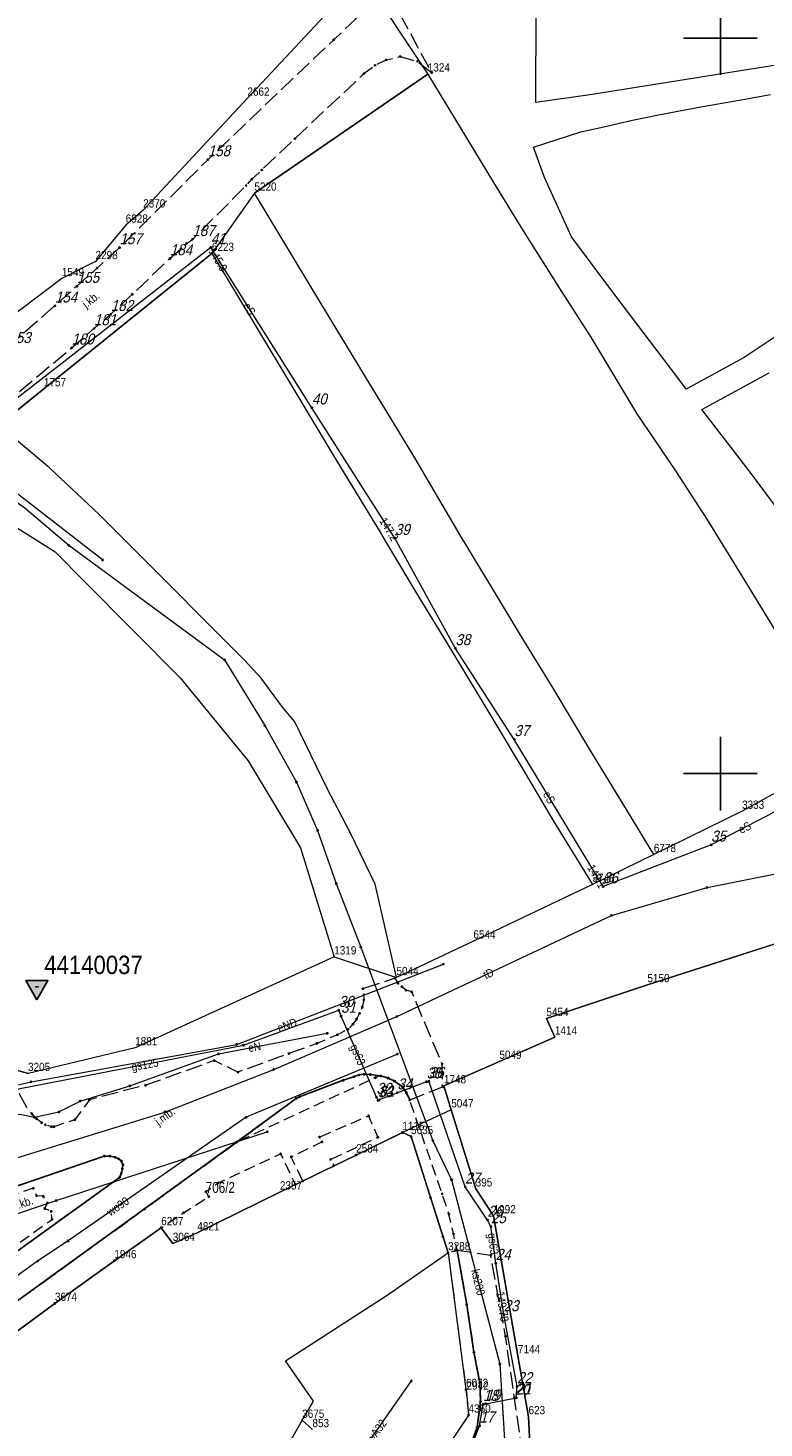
# Model space of a CAD drawing. Header units: metres. Extents: x 5548743 to 5556416, y 5707500 to 5714000.
# Tile 227 of 244: x 5554506 to 5554606, y 5710511 to 5710701. Entities that reach past the tile are written whole.
import ezdxf
from ezdxf.enums import TextEntityAlignment as Align

# ---------------------------------------------------------------- set-up
doc = ezdxf.new("R2010")
doc.units = ezdxf.units.M
for name, pattern in [('1.5_0.75', [2.25, 1.5, -0.75]), ('2.25_0.75', [3, 2.25, -0.75]), ('219-1000', [0])]:
    doc.linetypes.add(name, pattern=pattern)
doc.layers.get('0').update_dxf_attribs({"color": 2, "lineweight": 5})
doc.styles.get("Standard").update_dxf_attribs({"font": 'Working1250', "width": 0.75})

# ---------------------------------------------------------------- blocks, each defined once
blk = doc.blocks.new('203')
at = {"linetype": 'Continuous', "lineweight": 0}
h = blk.add_hatch(color=0, dxfattribs=at)
edge = h.paths.add_edge_path()
edge.add_arc((0, 0), 0.09, 0, 360)
blk = doc.blocks.new('PW01')
at = {"linetype": 'Continuous', "lineweight": 13}
h = blk.add_hatch(color=0, dxfattribs=at)
edge = h.paths.add_edge_path()
edge.add_arc((0, 0), 0.18, 0, 360)
blk = doc.blocks.new('PIKIETAW1891')
at = {"color": 0}
blk.add_circle((0, 0), 0.09, dxfattribs=at)
blk = doc.blocks.new('OSHB')
h = blk.add_hatch(color=0)
edge = h.paths.add_edge_path()
edge.add_arc((0, 0), 0.188, 0, 180)
edge.add_arc((0, 0), 0.188, 180, 0)
h.paths.add_polyline_path([(0, -1.73), (-1.5, 0.87), (1.5, 0.87)])
at = {"color": 0, "linetype": 'CONTINUOUS'}
for points in [[(0, -1.73), (-1.5, 0.87), (1.5, 0.87)], [(0.19, 0), (-0.19, 0)]]:
    blk.add_lwpolyline(points, close=True, dxfattribs=at)
blk = doc.blocks.new('RAMKA1000K')
at = {"color": 0}
for p, q in [((200, 195), (200, 205)), ((195, 200), (205, 200)), ((200, 95), (200, 105)), ((195, 100), (205, 100))]:
    blk.add_line(p, q, dxfattribs=at)

msp = doc.modelspace()

# ---------------------------------------------------------------- linework, layer by layer
at = {"layer": '218-kontur użytku gruntowego', "color": 3, "linetype": 'CONTINUOUS', "lineweight": 18, "flags": 128}
for points in [[(5554551.26, 5710708.56), (5554535.63, 5710691.83)], [(5554574.89, 5710691.25), (5554574.92, 5710703.89)], [(5554536.59, 5710678.92), (5554560.18, 5710695.12)], [(5554560.18, 5710695.12), (5554569.11, 5710680.39)], [(5554610.71, 5710696.81), (5554598.18, 5710694.84)], [(5554598.18, 5710694.84), (5554582.56, 5710692.34)], [(5554535.63, 5710691.83), (5554521.45, 5710676.63)], [(5554582.56, 5710692.34), (5554574.89, 5710691.25)], [(5554597.32, 5710690.67), (5554602.82, 5710691.6)], [(5554602.82, 5710691.6), (5554606.84, 5710692.32)], [(5554588.03, 5710688.85), (5554591.59, 5710689.57)], [(5554591.59, 5710689.57), (5554597.32, 5710690.67)], [(5554581.02, 5710687.26), (5554584.12, 5710687.95)], [(5554584.12, 5710687.95), (5554588.03, 5710688.85)], [(5554574.57, 5710685.19), (5554581.02, 5710687.26)], [(5554576.05, 5710681.07), (5554574.57, 5710685.19)], [(5554569.11, 5710680.39), (5554573.17, 5710673.78)], [(5554579.74, 5710673), (5554576.05, 5710681.07)], [(5554545.63, 5710663.96), (5554536.59, 5710678.92)], [(5554521.45, 5710676.63), (5554519.08, 5710674.57)], [(5554519.08, 5710674.57), (5554514.97, 5710669.61)], [(5554573.17, 5710673.78), (5554575.35, 5710670.34)], [(5554585.52, 5710665.29), (5554579.74, 5710673)], [(5554507.95, 5710652.32), (5554530.8, 5710670.73)], [(5554530.8, 5710670.73), (5554532.79, 5710667.47)], [(5554575.35, 5710670.34), (5554578.28, 5710665.69)], [(5554514.97, 5710669.61), (5554510.39, 5710667.3)], [(5554510.39, 5710667.3), (5554501.41, 5710660.58)], [(5554532.79, 5710667.47), (5554541.56, 5710652.89)], [(5554578.28, 5710665.69), (5554582.38, 5710659.34)], [(5554594.36, 5710653.63), (5554585.52, 5710665.29)], [(5554551.72, 5710653.95), (5554545.63, 5710663.96)], [(5554611.01, 5710661.73), (5554603.24, 5710656.58)], [(5554582.38, 5710659.34), (5554588.63, 5710648.93)], [(5554603.24, 5710656.58), (5554595.33, 5710652.28)], [(5554554.49, 5710649.41), (5554551.72, 5710653.95)], [(5554595.33, 5710652.28), (5554594.36, 5710653.63)], [(5554597.48, 5710649.51), (5554606.62, 5710654.49)], [(5554501.72, 5710647.31), (5554507.95, 5710652.32)], [(5554541.56, 5710652.89), (5554547.67, 5710642.69)], [(5554558.3, 5710643.16), (5554554.49, 5710649.41)], [(5554601.47, 5710644.32), (5554597.48, 5710649.51)], [(5554588.63, 5710648.93), (5554591.03, 5710645.37)], [(5554508.71, 5710641.59), (5554504.19, 5710645.39)], [(5554591.03, 5710645.37), (5554593.88, 5710641.15)], [(5554603.91, 5710641.15), (5554601.47, 5710644.32)], [(5554547.67, 5710642.69), (5554553.68, 5710632.82)], [(5554564.57, 5710632.44), (5554558.3, 5710643.16)], [(5554515.47, 5710635.23), (5554508.71, 5710641.59)], [(5554593.88, 5710641.15), (5554598.15, 5710634.59)], [(5554608.18, 5710635.47), (5554603.91, 5710641.15)], [(5554496.02, 5710638.61), (5554509.49, 5710630.16)], [(5554524.94, 5710625.74), (5554515.47, 5710635.23)], [(5554598.15, 5710634.59), (5554603.24, 5710626.33)], [(5554553.68, 5710632.82), (5554554.72, 5710631.1)], [(5554569.11, 5710624.94), (5554564.57, 5710632.44)], [(5554554.72, 5710631.1), (5554558.98, 5710624.01)], [(5554509.49, 5710630.16), (5554513.5, 5710626.07)], [(5554513.5, 5710626.07), (5554526.47, 5710613.03)], [(5554530.03, 5710620.64), (5554524.94, 5710625.74)], [(5554572.87, 5710618.69), (5554569.11, 5710624.94)], [(5554603.24, 5710626.33), (5554608.74, 5710617.37)], [(5554558.98, 5710624.01), (5554563.19, 5710617.09)], [(5554535.31, 5710615.35), (5554530.03, 5710620.64)], [(5554563.19, 5710617.09), (5554569.05, 5710607.39)], [(5554577.23, 5710611.6), (5554572.87, 5710618.69)], [(5554537.53, 5710612.99), (5554535.31, 5710615.35)], [(5554526.47, 5710613.03), (5554535.75, 5710601.74)], [(5554540.4, 5710609.06), (5554537.53, 5710612.99)], [(5554582.25, 5710603.3), (5554577.23, 5710611.6)], [(5554542.07, 5710607.06), (5554540.4, 5710609.06)], [(5554546.51, 5710597.98), (5554542.07, 5710607.06)], [(5554569.05, 5710607.39), (5554573.43, 5710600.07)], [(5554587.37, 5710594.92), (5554582.25, 5710603.3)], [(5554535.75, 5710601.74), (5554542.87, 5710589.9)], [(5554573.43, 5710600.07), (5554577.31, 5710593.54)], [(5554549.6, 5710591.99), (5554546.51, 5710597.98)], [(5554607.6, 5710597.42), (5554602.95, 5710594.88)], [(5554590.94, 5710588.99), (5554587.37, 5710594.92)], [(5554602.95, 5710594.88), (5554590.94, 5710588.99)], [(5554577.31, 5710593.54), (5554582.58, 5710584.92)], [(5554553.04, 5710584.99), (5554549.6, 5710591.99)], [(5554542.87, 5710589.9), (5554547.45, 5710575.08)], [(5554555.92, 5710572.27), (5554553.04, 5710584.99)], [(5554582.58, 5710584.92), (5554566.39, 5710577.24)], [(5554566.39, 5710577.24), (5554555.92, 5710572.27)], [(5554590.07, 5710571.3), (5554610.13, 5710577.71)], [(5554547.45, 5710575.08), (5554520.36, 5710562.73)], [(5554576.33, 5710566.7), (5554590.07, 5710571.3)], [(5554577.48, 5710564.19), (5554576.33, 5710566.7)], [(5554569.93, 5710560.88), (5554577.48, 5710564.19)], [(5554520.36, 5710562.73), (5554505.78, 5710559.23)], [(5554505.78, 5710559.23), (5554500.07, 5710560.85)], [(5554562.38, 5710557.55), (5554569.93, 5710560.88)], [(5554563.38, 5710554.28), (5554562.38, 5710557.55)], [(5554566.7, 5710543.53), (5554563.38, 5710554.28)], [(5554556.72, 5710551.2), (5554550.44, 5710548.15)], [(5554550.44, 5710548.15), (5554556.72, 5710551.2)], [(5554557.91, 5710550.65), (5554556.72, 5710551.2)], [(5554556.72, 5710551.2), (5554557.91, 5710550.65)], [(5554562.95, 5710534.86), (5554557.91, 5710550.65)], [(5554557.91, 5710550.65), (5554562.95, 5710534.86)], [(5554550.44, 5710548.15), (5554540.06, 5710543.12)], [(5554540.06, 5710543.12), (5554550.44, 5710548.15)], [(5554540.06, 5710543.12), (5554528.82, 5710537.56)], [(5554528.82, 5710537.56), (5554540.06, 5710543.12)], [(5554569.14, 5710539.88), (5554566.7, 5710543.53)], [(5554572.45, 5710520.86), (5554569.14, 5710539.88)], [(5554523.91, 5710538.26), (5554517.53, 5710533.78)], [(5554517.53, 5710533.78), (5554523.91, 5710538.26)], [(5554525.48, 5710536.13), (5554523.91, 5710538.26)], [(5554523.91, 5710538.26), (5554525.48, 5710536.13)], [(5554528.82, 5710537.56), (5554525.48, 5710536.13)], [(5554525.48, 5710536.13), (5554528.82, 5710537.56)], [(5554517.53, 5710533.78), (5554509.44, 5710527.98)], [(5554509.44, 5710527.98), (5554517.53, 5710533.78)], [(5554554.67, 5710529.11), (5554562.39, 5710534.48)], [(5554562.39, 5710534.48), (5554562.95, 5710534.86)], [(5554562.95, 5710534.86), (5554565.38, 5710516.26)], [(5554509.44, 5710527.98), (5554502.24, 5710522.68)], [(5554502.24, 5710522.68), (5554509.44, 5710527.98)], [(5554540.84, 5710520.16), (5554554.67, 5710529.11)], [(5554544.61, 5710514.68), (5554540.84, 5710520.16)], [(5554573.89, 5710512.56), (5554572.45, 5710520.86)], [(5554565.38, 5710516.26), (5554565.46, 5710515.91)], [(5554543.66, 5710513.07), (5554544.61, 5710514.68)], [(5554565.46, 5710515.91), (5554565.73, 5710512.79)], [(5554543.09, 5710512.08), (5554543.66, 5710513.07)], [(5554565.73, 5710512.79), (5554554.2, 5710495.49)], [(5554574.25, 5710505.45), (5554573.89, 5710512.56)], [(5554544.49, 5710510.81), (5554543.09, 5710512.08)]]:
    msp.add_lwpolyline(points, dxfattribs=at)
at = {"layer": '219-działka ewidencyjna', "color": 7, "linetype": '219-1000', "lineweight": 18, "flags": 128}
for points in [[(5554551.26, 5710708.56), (5554535.63, 5710691.83)], [(5554551.26, 5710708.56), (5554560.18, 5710695.12)], [(5554560.18, 5710695.12), (5554536.59, 5710678.92)], [(5554535.63, 5710691.83), (5554521.45, 5710676.63)], [(5554536.59, 5710678.92), (5554530.8, 5710670.73)], [(5554521.45, 5710676.63), (5554519.08, 5710674.57)], [(5554519.08, 5710674.57), (5554514.97, 5710669.61)], [(5554530.8, 5710670.73), (5554507.95, 5710652.32)], [(5554514.97, 5710669.61), (5554510.39, 5710667.3)], [(5554510.39, 5710667.3), (5554501.41, 5710660.58)], [(5554507.95, 5710652.32), (5554501.72, 5710647.31)], [(5554607.6, 5710597.42), (5554602.95, 5710594.88)], [(5554602.95, 5710594.88), (5554590.94, 5710588.99)], [(5554590.94, 5710588.99), (5554582.58, 5710584.92)], [(5554582.58, 5710584.92), (5554566.39, 5710577.24)], [(5554566.39, 5710577.24), (5554555.92, 5710572.27)], [(5554610.13, 5710577.71), (5554590.07, 5710571.3)], [(5554547.45, 5710575.08), (5554520.36, 5710562.73)], [(5554547.45, 5710575.08), (5554555.92, 5710572.27)], [(5554590.07, 5710571.3), (5554576.33, 5710566.7)], [(5554576.33, 5710566.7), (5554577.48, 5710564.19)], [(5554577.48, 5710564.19), (5554569.93, 5710560.88)], [(5554520.36, 5710562.73), (5554505.78, 5710559.23)], [(5554500.07, 5710560.85), (5554505.78, 5710559.23)], [(5554569.93, 5710560.88), (5554562.38, 5710557.55)], [(5554562.38, 5710557.55), (5554563.38, 5710554.28)], [(5554563.38, 5710554.28), (5554556.72, 5710551.2)], [(5554563.38, 5710554.28), (5554566.7, 5710543.53)], [(5554556.72, 5710551.2), (5554550.44, 5710548.15)], [(5554556.72, 5710551.2), (5554557.91, 5710550.65)], [(5554557.91, 5710550.65), (5554562.95, 5710534.86)], [(5554550.44, 5710548.15), (5554540.06, 5710543.12)], [(5554540.06, 5710543.12), (5554528.82, 5710537.56)], [(5554566.7, 5710543.53), (5554569.14, 5710539.88)], [(5554569.14, 5710539.88), (5554572.45, 5710520.86)], [(5554523.91, 5710538.26), (5554517.53, 5710533.78)], [(5554523.91, 5710538.26), (5554525.48, 5710536.13)], [(5554528.82, 5710537.56), (5554525.48, 5710536.13)], [(5554517.53, 5710533.78), (5554509.44, 5710527.98)], [(5554562.95, 5710534.86), (5554565.38, 5710516.26)], [(5554509.44, 5710527.98), (5554502.24, 5710522.68)], [(5554572.45, 5710520.86), (5554573.89, 5710512.56)], [(5554565.38, 5710516.26), (5554565.46, 5710515.91)], [(5554565.46, 5710515.91), (5554565.73, 5710512.79)], [(5554565.73, 5710512.79), (5554554.2, 5710495.49)], [(5554573.89, 5710512.56), (5554574.25, 5710505.45)], [(5554543.09, 5710512.08), (5554538.45, 5710504.01)], [(5554543.09, 5710512.08), (5554544.49, 5710510.81)]]:
    msp.add_lwpolyline(points, dxfattribs=at)
at = {"layer": 'chodnik', "color": 7, "linetype": '1.5_0.75', "lineweight": 18, "flags": 128}
for points in [[(5554443.41, 5710483.75), (5554443.48, 5710483.32), (5554444.89, 5710481.41), (5554456.15, 5710489.37), (5554463.92, 5710495.09), (5554471.81, 5710500.87), (5554478.92, 5710505.94), (5554487.22, 5710511.83), (5554494.74, 5710517.27), (5554502.24, 5710522.68), (5554509.44, 5710527.98), (5554517.53, 5710533.78), (5554523.91, 5710538.26), (5554526.95, 5710540.3), (5554530.39, 5710542.48), (5554529.99, 5710543.17), (5554531.67, 5710544.37), (5554540.15, 5710548.3), (5554542.17, 5710544.15), (5554543.16, 5710544.62), (5554541.6, 5710547.89), (5554545.78, 5710549.93), (5554545.46, 5710550.59), (5554552.12, 5710553.48), (5554553.39, 5710550.56), (5554546.96, 5710547.54), (5554547.39, 5710546.68), (5554550.44, 5710548.15), (5554556.72, 5710551.2), (5554557.91, 5710550.65), (5554560.57, 5710542.33), (5554562.25, 5710537.06), (5554562.95, 5710534.86), (5554564.19, 5710535.17), (5554563.68, 5710537.46), (5554563.06, 5710540.12), (5554562.14, 5710542.87), (5554557.72, 5710555.64), (5554557.27, 5710556.62), (5554556.75, 5710557.41), (5554555.64, 5710558.2), (5554554.78, 5710558.61), (5554553.78, 5710558.9), (5554553.05, 5710558.68), (5554534.16, 5710549.88), (5554521.64, 5710540.81), (5554505.22, 5710528.95), (5554488.48, 5710516.77), (5554467.28, 5710501.44), (5554443.47, 5710484.11)], [(5554428.68, 5710510.32), (5554428.71, 5710509.3), (5554428.85, 5710508.67), (5554429.18, 5710508.02), (5554431.12, 5710505.17), (5554431.32, 5710505.12), (5554431.07, 5710506.29), (5554431.03, 5710507.25), (5554431.24, 5710508.44), (5554431.65, 5710509.37), (5554432.29, 5710510.32), (5554433.29, 5710511.27), (5554434, 5710511.81), (5554444.33, 5710517.21), (5554446.4, 5710513.15), (5554444.44, 5710509.96), (5554443.56, 5710510), (5554443.1, 5710510.82), (5554441.95, 5710510.8), (5554441.42, 5710509.98), (5554440.44, 5710509.96), (5554439.99, 5710509.05), (5554440.34, 5710508.14), (5554439.92, 5710507.26), (5554440.52, 5710506.42), (5554441.51, 5710506.3), (5554441.99, 5710505.52), (5554443.06, 5710505.47), (5554444.6, 5710506.4), (5554445.11, 5710507), (5554446.04, 5710505.19), (5554445.25, 5710505.1), (5554444.66, 5710504.35), (5554443.68, 5710504.28), (5554443.05, 5710503.38), (5554443.6, 5710502.46), (5554443.17, 5710501.64), (5554443.67, 5710500.76), (5554444.68, 5710500.67), (5554445.14, 5710499.85), (5554446.21, 5710499.93), (5554446.83, 5710500.71), (5554447.76, 5710500.74), (5554448.26, 5710501.67), (5554447.82, 5710502.52), (5554448.35, 5710503.32), (5554451.99, 5710503.2), (5554454.86, 5710499.22), (5554457.35, 5710501.07), (5554454.72, 5710504.86), (5554456.51, 5710508.06), (5554456.13, 5710508.89), (5554456.44, 5710509.78), (5554456.55, 5710509.97), (5554465.15, 5710514.6), (5554465.57, 5710513.75), (5554467.51, 5710514.73), (5554466.99, 5710515.66), (5554470.4, 5710517.43), (5554474.47, 5710517.35), (5554476.66, 5710520.72), (5554484.57, 5710525.04), (5554485.07, 5710524.1), (5554486.93, 5710525.13), (5554486.48, 5710526.01), (5554497.58, 5710531.99), (5554498.19, 5710531.86), (5554498.78, 5710531.64), (5554499.18, 5710531.28), (5554502.01, 5710533.41), (5554501.83, 5710533.8), (5554501.84, 5710534.12), (5554502.03, 5710534.42), (5554509.05, 5710539.4), (5554508.94, 5710540.48), (5554508.06, 5710540.87), (5554508.43, 5710541.64), (5554507.85, 5710542.54), (5554506.95, 5710542.6), (5554506.5, 5710543.63), (5554491.87, 5710538.69), (5554484.57, 5710536.26), (5554478.34, 5710534.15), (5554478.09, 5710534.93), (5554474.12, 5710533.41), (5554474.36, 5710532.77), (5554472.05, 5710531.84), (5554446.11, 5710521.62), (5554445.81, 5710522.28), (5554442.07, 5710520.41), (5554442.42, 5710519.81), (5554435.85, 5710516.32), (5554433.79, 5710515.24), (5554429.41, 5710512.9), (5554429.18, 5710512.41), (5554428.8, 5710511.3)], [(5554532.08, 5710458.09), (5554531.99, 5710455.98), (5554532.25, 5710453.02), (5554532.74, 5710450.32), (5554533.44, 5710447.83), (5554534.68, 5710444.02), (5554534.99, 5710442.97), (5554536.74, 5710437), (5554542.49, 5710419.44), (5554543.85, 5710419.42), (5554545.3, 5710412.25), (5554545.96, 5710408.03), (5554547.16, 5710400.72), (5554548.24, 5710389.35), (5554548.88, 5710388.04), (5554548.49, 5710373.4), (5554548.49, 5710363.79), (5554546.86, 5710362.55), (5554548.47, 5710362.53), (5554549.27, 5710364.04), (5554549.91, 5710384.1), (5554549.03, 5710396.04), (5554548.86, 5710400.12), (5554547.7, 5710407.21), (5554544.82, 5710418.32), (5554537.56, 5710440.95), (5554534.1, 5710451.79), (5554533.79, 5710454.43), (5554533.73, 5710456.95), (5554534.22, 5710459.49), (5554534.96, 5710461.83), (5554535.76, 5710463.83), (5554541.56, 5710472.31), (5554556.37, 5710493.43), (5554560.68, 5710499.75), (5554564.07, 5710505.16), (5554565.93, 5710508.46), (5554566.9, 5710511.15), (5554567.37, 5710514.62), (5554567.26, 5710517.18), (5554566.47, 5710521.33), (5554565.49, 5710527.79), (5554564.19, 5710535.17), (5554562.95, 5710534.86), (5554565.38, 5710516.26), (5554565.73, 5710512.79), (5554554.2, 5710495.49), (5554548.36, 5710486.71), (5554541.04, 5710475.72), (5554533.88, 5710464.98), (5554532.8, 5710460.85)]]:
    msp.add_lwpolyline(points, close=True, dxfattribs=at)
at = {"layer": 'jezdnia', "color": 7, "linetype": '2.25_0.75', "lineweight": 18, "flags": 128}
for points in [[(5554552.05, 5710711.22), (5554552.63, 5710709.3), (5554552.53, 5710707.06), (5554552.16, 5710705.41), (5554551.51, 5710704.05), (5554550.31, 5710702.54), (5554547.38, 5710699.78), (5554530.25, 5710683.47), (5554518.24, 5710671.52), (5554515.19, 5710668.72), (5554512.43, 5710666.27), (5554509.44, 5710663.6), (5554503.12, 5710658.09), (5554494.7, 5710651.01), (5554489.25, 5710646.55), (5554488.04, 5710645.72), (5554487.11, 5710645.3), (5554485.69, 5710644.79), (5554478.94, 5710642.57), (5554477.43, 5710642.29), (5554475.08, 5710642.25), (5554473.42, 5710642.28), (5554472.43, 5710638.71), (5554473.93, 5710638.51), (5554474.43, 5710637.77), (5554474.72, 5710636.97), (5554474.66, 5710636.42), (5554473.93, 5710635.73), (5554466.73, 5710630.76), (5554450.45, 5710621.12), (5554425.4, 5710609.05), (5554418.6, 5710605.89), (5554417.15, 5710605.26), (5554415.76, 5710605.21), (5554414.27, 5710606.27), (5554419.6, 5710598.38), (5554419.68, 5710600.26), (5554420.54, 5710601.39), (5554426.32, 5710604.38), (5554450.17, 5710615.94), (5554455.64, 5710618.96), (5554457.51, 5710620.02), (5554470.33, 5710627.61), (5554480.55, 5710633.59), (5554490.93, 5710638.9), (5554493.53, 5710640.11), (5554500.28, 5710648.12), (5554500.93, 5710648.88), (5554511.72, 5710657.89), (5554514.76, 5710660.52), (5554517.05, 5710662.45), (5554519.99, 5710665.18), (5554525.09, 5710670.03), (5554526.61, 5710671.37), (5554527.35, 5710672.08), (5554528.16, 5710672.64), (5554535.47, 5710679.96), (5554536.25, 5710680.82), (5554537.58, 5710682.07), (5554542.1, 5710686.33), (5554551.5, 5710695.18), (5554553.01, 5710696.3), (5554554.52, 5710697.03), (5554556.44, 5710697.5), (5554558.78, 5710696.84), (5554560.73, 5710695.29)], [(5554412.43, 5710514.29), (5554408.24, 5710510.92), (5554418.66, 5710508.44), (5554419.59, 5710509.15), (5554420.38, 5710509.5), (5554421.46, 5710509.6), (5554422.36, 5710509.47), (5554423.16, 5710509.24), (5554423.89, 5710508.85), (5554424.46, 5710508.45), (5554428.69, 5710502.64), (5554439.05, 5710488.34), (5554439.27, 5710487.75), (5554439.32, 5710487.1), (5554439.14, 5710486.55), (5554438.1, 5710485.76), (5554437.65, 5710485.71), (5554436.85, 5710485.85), (5554441.68, 5710479.01), (5554444.19, 5710480.86), (5554442.45, 5710483.36), (5554443.47, 5710484.11), (5554467.28, 5710501.44), (5554488.48, 5710516.77), (5554505.22, 5710528.95), (5554521.64, 5710540.81), (5554534.16, 5710549.88), (5554542.28, 5710555.84), (5554542.73, 5710556.08), (5554548.69, 5710558.31), (5554550.14, 5710558.79), (5554550.8, 5710559.03), (5554551.51, 5710559.12), (5554552.37, 5710559.08), (5554553.78, 5710558.9), (5554554.78, 5710558.61), (5554555.64, 5710558.2), (5554556.75, 5710557.41), (5554557.27, 5710556.62), (5554557.72, 5710555.64), (5554562.19, 5710557.43), (5554562.14, 5710560.52), (5554558, 5710570.33), (5554557.22, 5710570.54), (5554556.66, 5710571.02), (5554556.14, 5710571.5), (5554555.73, 5710572.18), (5554551.34, 5710570.77), (5554551.5, 5710569.95), (5554551.48, 5710569.22), (5554551.26, 5710568.27), (5554550.9, 5710567.4), (5554550.49, 5710566.63), (5554550, 5710565.93), (5554549.32, 5710565.24), (5554547.89, 5710564.5), (5554545.11, 5710563.32), (5554541.28, 5710561.94), (5554534.34, 5710559.41), (5554531.12, 5710560.98), (5554521.77, 5710557.63), (5554514.14, 5710555.67), (5554512.15, 5710552.94), (5554509.31, 5710551.99), (5554508.96, 5710551.99), (5554508.15, 5710552.25), (5554507.64, 5710552.54), (5554506.95, 5710553.08), (5554506.33, 5710553.74), (5554505.62, 5710554.6), (5554504.27, 5710557.08), (5554503.76, 5710559.81), (5554500.07, 5710560.85), (5554495.64, 5710558.86), (5554496.41, 5710557.66), (5554496.92, 5710556.29), (5554497.23, 5710555.1), (5554497.4, 5710553.9), (5554497.47, 5710552.1), (5554497.29, 5710550.89), (5554497.03, 5710549.78), (5554496.59, 5710548.91), (5554496.04, 5710547.96), (5554495.73, 5710547.56), (5554494.8, 5710547.25), (5554491.67, 5710548.63), (5554486.93, 5710547.1), (5554485.39, 5710546.56), (5554480.26, 5710544.86), (5554478.27, 5710541.32), (5554476.06, 5710540.6), (5554472.16, 5710539.33), (5554470.22, 5710538.71), (5554468.48, 5710538.32), (5554467.02, 5710538.21), (5554465.68, 5710538.2), (5554464.68, 5710538.33), (5554463.62, 5710538.55), (5554462.32, 5710538.98), (5554460.78, 5710539.89), (5554459.64, 5710540.79), (5554459.04, 5710541.45), (5554456.35, 5710545.55), (5554450.55, 5710542.97), (5554450.88, 5710541.78), (5554451.08, 5710540.23), (5554451.01, 5710538.73), (5554450.66, 5710537.42), (5554450.07, 5710535.93), (5554449.39, 5710534.73), (5554448.6, 5710533.68), (5554447.4, 5710532.83), (5554442.88, 5710530.78), (5554440.1, 5710529.43), (5554437.5, 5710528.21), (5554433.01, 5710525.89), (5554428.59, 5710523.58), (5554424.16, 5710521.11), (5554422.19, 5710520.04), (5554421.57, 5710519.67), (5554417.2, 5710517.18), (5554414.65, 5710515.66)], [(5554428.71, 5710509.3), (5554428.68, 5710510.32), (5554428.8, 5710511.3), (5554429.18, 5710512.41), (5554429.41, 5710512.9), (5554429.89, 5710513.58), (5554430.34, 5710514.03), (5554432.33, 5710515.38), (5554437.11, 5710517.92), (5554442.07, 5710520.41), (5554445.81, 5710522.28), (5554447.94, 5710523.14), (5554451.04, 5710524.57), (5554456.41, 5710526.65), (5554473.26, 5710533.11), (5554474.12, 5710533.41), (5554478.09, 5710534.93), (5554483.66, 5710536.94), (5554498.64, 5710542.03), (5554516.16, 5710548.01), (5554516.93, 5710548), (5554517.64, 5710547.84), (5554518.12, 5710547.63), (5554518.49, 5710547.33), (5554518.69, 5710546.82), (5554518.62, 5710546.31), (5554518.49, 5710545.68), (5554518.25, 5710545.11), (5554502.01, 5710533.41), (5554499.18, 5710531.28), (5554480.51, 5710517.72), (5554457.35, 5710501.07), (5554454.86, 5710499.22), (5554446.83, 5710493.37), (5554446.13, 5710492.94), (5554445.39, 5710492.65), (5554444.53, 5710492.46), (5554443.54, 5710492.36), (5554442.75, 5710492.37), (5554441.95, 5710492.65), (5554440.44, 5710493.3), (5554439.31, 5710494.14), (5554438.58, 5710494.97), (5554431.32, 5710505.12), (5554431.12, 5710505.17), (5554429.18, 5710508.02), (5554428.85, 5710508.67)], [(5554551.3, 5710418.13), (5554549.98, 5710420.22), (5554548.84, 5710422.52), (5554547.82, 5710425.26), (5554542.83, 5710440.47), (5554539.3, 5710451.3), (5554538.98, 5710452.88), (5554538.81, 5710454.33), (5554538.78, 5710455.82), (5554538.83, 5710457.11), (5554539.02, 5710458.29), (5554539.34, 5710459.33), (5554539.66, 5710460.14), (5554541.17, 5710462.9), (5554552.76, 5710479.69), (5554556.79, 5710485.31), (5554558.14, 5710486.87), (5554558.97, 5710487.29), (5554559.37, 5710487.15), (5554565.63, 5710494.72), (5554565.86, 5710495.64), (5554566.47, 5710496.99), (5554567.87, 5710498.31), (5554569.79, 5710499.44), (5554572.85, 5710500.21), (5554575.38, 5710500.73), (5554574.25, 5710505.45), (5554573.34, 5710505.71), (5554570.77, 5710523.5), (5554568.76, 5710534.51), (5554564.19, 5710535.17), (5554565.49, 5710527.79), (5554566.47, 5710521.33), (5554567.26, 5710517.18), (5554567.37, 5710514.62), (5554566.9, 5710511.15), (5554565.93, 5710508.46), (5554564.07, 5710505.16), (5554560.68, 5710499.75), (5554556.37, 5710493.43), (5554541.56, 5710472.31), (5554535.76, 5710463.83), (5554534.96, 5710461.83), (5554534.22, 5710459.49), (5554533.73, 5710456.95), (5554533.79, 5710454.43), (5554534.1, 5710451.79), (5554537.56, 5710440.95), (5554544.82, 5710418.32), (5554547.7, 5710407.21), (5554548.86, 5710400.12), (5554549.03, 5710396.04), (5554549.91, 5710384.1), (5554549.27, 5710364.04), (5554548.47, 5710362.53), (5554546.66, 5710357.04), (5554545.52, 5710347.27), (5554542.56, 5710337.71), (5554542.69, 5710336.23), (5554533.94, 5710305.94), (5554531.54, 5710294.25), (5554530.7, 5710289.26), (5554530.26, 5710286.71), (5554529.57, 5710282.69), (5554528.95, 5710279.05), (5554532.95, 5710279.32), (5554535.67, 5710286.43), (5554537.54, 5710291.34), (5554539.14, 5710298.49), (5554547.63, 5710334.83), (5554552.61, 5710352.25), (5554552.39, 5710352.3), (5554553.82, 5710353.87), (5554554.69, 5710354.84), (5554555.09, 5710360.54), (5554555.26, 5710365.27), (5554555.16, 5710369.61), (5554554.61, 5710373.21), (5554554.51, 5710375.14), (5554553.36, 5710389.04), (5554553.08, 5710390.19), (5554555.58, 5710397.68), (5554555.95, 5710398.1), (5554556.41, 5710398.2), (5554557.28, 5710397.88), (5554557.96, 5710398.35), (5554560.1, 5710406.11), (5554560.9, 5710407.26), (5554556.85, 5710411.07), (5554555.48, 5710412.59), (5554553.88, 5710414.46), (5554552.49, 5710416.32)]]:
    msp.add_lwpolyline(points, close=True, dxfattribs=at)
at = {"layer": 'krawężnik', "color": 7, "linetype": 'CONTINUOUS', "lineweight": 25, "flags": 128}
for points in [[(5554444.89, 5710481.41), (5554444.19, 5710480.86), (5554442.45, 5710483.36), (5554443.47, 5710484.11), (5554467.28, 5710501.44), (5554488.48, 5710516.77), (5554505.22, 5710528.95), (5554521.64, 5710540.81), (5554534.16, 5710549.88), (5554542.28, 5710555.84), (5554542.73, 5710556.08), (5554548.69, 5710558.31), (5554550.14, 5710558.79), (5554550.8, 5710559.03), (5554551.51, 5710559.12), (5554552.37, 5710559.08), (5554553.78, 5710558.9), (5554554.78, 5710558.61), (5554555.64, 5710558.2), (5554556.75, 5710557.41), (5554557.27, 5710556.62), (5554557.72, 5710555.64)], [(5554498.64, 5710542.03), (5554516.16, 5710548.01), (5554516.93, 5710548), (5554517.64, 5710547.84), (5554518.12, 5710547.63), (5554518.49, 5710547.33), (5554518.69, 5710546.82), (5554518.62, 5710546.31), (5554518.49, 5710545.68), (5554518.25, 5710545.11), (5554502.01, 5710533.41)], [(5554564.19, 5710535.17), (5554565.49, 5710527.79), (5554566.47, 5710521.33), (5554567.26, 5710517.18), (5554567.37, 5710514.62), (5554566.9, 5710511.15), (5554565.93, 5710508.46), (5554564.07, 5710505.16), (5554560.68, 5710499.75), (5554556.37, 5710493.43), (5554541.56, 5710472.31), (5554535.76, 5710463.83), (5554534.96, 5710461.83), (5554534.22, 5710459.49), (5554533.73, 5710456.95), (5554533.79, 5710454.43), (5554534.1, 5710451.79), (5554537.56, 5710440.95), (5554544.82, 5710418.32), (5554547.7, 5710407.21), (5554548.86, 5710400.12), (5554549.03, 5710396.04), (5554549.91, 5710384.1), (5554549.27, 5710364.04)]]:
    msp.add_lwpolyline(points, dxfattribs=at)
at = {"layer": 'przewód elektroenergetyczny podziemny', "color": 1, "linetype": 'CONTINUOUS', "lineweight": 18, "flags": 128}
for points in [[(5554618.42, 5710600.52), (5554598.73, 5710590.31), (5554584.04, 5710584.65), (5554571.96, 5710604.65), (5554563.95, 5710617.02), (5554555.71, 5710632), (5554544.41, 5710649.74), (5554530.65, 5710671.55), (5554500.98, 5710648.51), (5554494.46, 5710639.26), (5554478.56, 5710631.87), (5554474.37, 5710637.47), (5554472.16, 5710639.32), (5554454.55, 5710639.85), (5554436.48, 5710638.4), (5554421.46, 5710637.45), (5554399.02, 5710633.03), (5554394.66, 5710637.51), (5554388.71, 5710642.51), (5554381.93, 5710636.93), (5554358.42, 5710667.49), (5554395.08, 5710691.67), (5554394, 5710693.59), (5554393.59, 5710693.48)], [(5554488.21, 5710551.73), (5554495.52, 5710554.25), (5554496.52, 5710555.91), (5554506.2, 5710558.1), (5554534.18, 5710563.19), (5554562.31, 5710574.1)], [(5554470.04, 5710542.38), (5554475.04, 5710543.95), (5554497.65, 5710552.17), (5554504.66, 5710553.71), (5554506.65, 5710553.29), (5554509.98, 5710554), (5554512.88, 5710555.48), (5554519.63, 5710557.54), (5554531.7, 5710561.9), (5554546.5, 5710564.71)]]:
    msp.add_lwpolyline(points, dxfattribs=at)
at = {"layer": 'przewód gazowy', "color": 40, "linetype": 'CONTINUOUS', "lineweight": 18, "flags": 128}
for points in [[(5554458.63, 5710544.72), (5554459.19, 5710544.18), (5554460.34, 5710544.13), (5554464.63, 5710543.71), (5554473.57, 5710545.84), (5554492.46, 5710552.44), (5554496.44, 5710554.43), (5554504.73, 5710557.18), (5554535.09, 5710563.07), (5554548.06, 5710567.83)], [(5554565.89, 5710507.95), (5554567.24, 5710511.33), (5554567.72, 5710514.27), (5554568.05, 5710514.33), (5554572, 5710515.11), (5554572.23, 5710515.15), (5554572.34, 5710516.68), (5554570.52, 5710526.46), (5554569.44, 5710533.44), (5554568.78, 5710538.42), (5554568.31, 5710539.31), (5554565.27, 5710543.82), (5554560.34, 5710558.17), (5554560.02, 5710558.11), (5554556.04, 5710556.62), (5554553.58, 5710555.63), (5554553.41, 5710555.56), (5554553.2, 5710556.01), (5554548.38, 5710567.04), (5554548.06, 5710567.83)]]:
    msp.add_lwpolyline(points, dxfattribs=at)
at = {"layer": 'przewód kanalizacyjny', "color": 34, "linetype": 'CONTINUOUS', "lineweight": 18, "flags": 128}
for points in [[(5554403.43, 5710635.81), (5554421.1, 5710605.89), (5554436.67, 5710613.08), (5554452.64, 5710620.71), (5554475.58, 5710633.69), (5554493.24, 5710644.62), (5554505.33, 5710636.12), (5554511.32, 5710631.05), (5554532.54, 5710615.46), (5554538.01, 5710606.53), (5554542.3, 5710598.85), (5554545.18, 5710592.28), (5554547.72, 5710585.05), (5554551.08, 5710576.4), (5554560.88, 5710550.1), (5554563.42, 5710544.78), (5554570, 5710519.72), (5554571.02, 5710502.86)], [(5554515.93, 5710629.05), (5554498.05, 5710642.9), (5554494.02, 5710642.62), (5554493.13, 5710642.63), (5554470.02, 5710641.98), (5554450.65, 5710640.72), (5554445.72, 5710640.39), (5554434.44, 5710639.3), (5554418.83, 5710637.96), (5554391.77, 5710636.28), (5554394.11, 5710633.44), (5554408.36, 5710616.21), (5554419.48, 5710601.47)]]:
    msp.add_lwpolyline(points, dxfattribs=at)
at = {"layer": 'przewód telekomunikacyjny podziemny', "color": 30, "linetype": 'CONTINUOUS', "lineweight": 18, "flags": 128}
for points in [[(5554374.01, 5710454.75), (5554369.95, 5710464.56), (5554368.86, 5710465.36), (5554380.31, 5710483.95), (5554389.55, 5710494.24), (5554395.67, 5710499.5), (5554427.9, 5710522.38), (5554455.78, 5710532.81), (5554483.92, 5710541.5), (5554524.38, 5710553.96), (5554539.21, 5710559.79), (5554555.97, 5710566.98), (5554585.2, 5710580.72), (5554598.19, 5710584.52), (5554607.28, 5710586.33), (5554615.01, 5710584.66), (5554643.84, 5710573.06)], [(5554463.96, 5710526.5), (5554509.61, 5710541.95), (5554538.34, 5710551.3)]]:
    msp.add_lwpolyline(points, dxfattribs=at)
at = {"layer": 'przewód wodociągowy', "color": 5, "linetype": 'CONTINUOUS', "lineweight": 18, "flags": 128}
for points in [[(5554556.04, 5710561.88), (5554535.46, 5710553.29), (5554511.24, 5710536.47), (5554507.09, 5710533.72), (5554491.27, 5710522.32), (5554469.63, 5710506.69), (5554453.15, 5710494.76)], [(5554557.94, 5710517.44), (5554535.2, 5710484.94), (5554533.45, 5710481), (5554532.52, 5710478.48), (5554532.26, 5710472.15)]]:
    msp.add_lwpolyline(points, dxfattribs=at)

# ---------------------------------------------------------------- block references
at = {"layer": '203-punkt graniczny', "color": 7, "linetype": 'CONTINUOUS', "lineweight": 18}
for p in [(5554560.18, 5710695.12), (5554535.63, 5710691.83), (5554536.59, 5710678.92), (5554521.45, 5710676.63), (5554519.08, 5710674.57), (5554530.8, 5710670.73), (5554514.97, 5710669.61), (5554510.39, 5710667.3), (5554507.95, 5710652.32), (5554602.95, 5710594.88), (5554590.94, 5710588.99), (5554582.58, 5710584.92), (5554566.39, 5710577.24), (5554547.45, 5710575.08), (5554555.92, 5710572.27), (5554590.07, 5710571.3), (5554576.33, 5710566.7), (5554577.48, 5710564.19), (5554520.36, 5710562.73), (5554569.93, 5710560.88), (5554505.78, 5710559.23), (5554562.38, 5710557.55), (5554563.38, 5710554.28), (5554556.72, 5710551.2), (5554557.91, 5710550.65), (5554550.44, 5710548.15), (5554540.06, 5710543.12), (5554566.7, 5710543.53), (5554569.14, 5710539.88), (5554523.91, 5710538.26), (5554528.82, 5710537.56), (5554525.48, 5710536.13), (5554517.53, 5710533.78), (5554562.95, 5710534.86), (5554509.44, 5710527.98), (5554572.45, 5710520.86), (5554565.38, 5710516.26), (5554565.46, 5710515.91), (5554565.73, 5710512.79), (5554573.89, 5710512.56), (5554543.09, 5710512.08)]:
    msp.add_blockref('203', p, dxfattribs=at)
at = {"layer": 'Podstawowa osnowa wysokościowa bazowa', "color": 7, "linetype": 'CONTINUOUS', "lineweight": 13}
msp.add_blockref('OSHB', (5554507, 5710571), dxfattribs=at)
at = {"layer": 'Punkt roboczy BDOT GESUT K1', "color": 6, "linetype": 'CONTINUOUS', "lineweight": 18}
for p in [(5554547.38, 5710699.78), (5554554.52, 5710697.03), (5554556.44, 5710697.5), (5554558.78, 5710696.84), (5554551.5, 5710695.18), (5554553.01, 5710696.3), (5554560.73, 5710695.29), (5554542.1, 5710686.33), (5554530.25, 5710683.47), (5554537.58, 5710682.07), (5554535.47, 5710679.96), (5554536.25, 5710680.82), (5554527.35, 5710672.08), (5554528.16, 5710672.64), (5554518.24, 5710671.52), (5554526.61, 5710671.37), (5554530.65, 5710671.55), (5554530.65, 5710671.55), (5554515.19, 5710668.72), (5554525.09, 5710670.03), (5554512.43, 5710666.27), (5554519.99, 5710665.18), (5554509.44, 5710663.6), (5554517.05, 5710662.45), (5554514.76, 5710660.52), (5554511.72, 5710657.89), (5554544.41, 5710649.74), (5554511.32, 5710631.05), (5554555.71, 5710632), (5554555.71, 5710632), (5554515.93, 5710629.05), (5554563.95, 5710617.02), (5554532.54, 5710615.46), (5554538.01, 5710606.53), (5554571.96, 5710604.65), (5554542.3, 5710598.85), (5554545.18, 5710592.28), (5554598.73, 5710590.31), (5554547.72, 5710585.05), (5554584.04, 5710584.65), (5554584.04, 5710584.65), (5554598.19, 5710584.52), (5554585.2, 5710580.72), (5554551.08, 5710576.4), (5554562.31, 5710574.1), (5554555.73, 5710572.18), (5554556.14, 5710571.5), (5554551.34, 5710570.77), (5554551.5, 5710569.95), (5554556.66, 5710571.02), (5554557.22, 5710570.54), (5554558, 5710570.33), (5554548.06, 5710567.83), (5554548.06, 5710567.83), (5554548.06, 5710567.83), (5554550.9, 5710567.4), (5554551.26, 5710568.27), (5554551.48, 5710569.22), (5554548.38, 5710567.04), (5554548.38, 5710567.04), (5554550, 5710565.93), (5554550.49, 5710566.63), (5554555.97, 5710566.98), (5554546.5, 5710564.71), (5554547.89, 5710564.5), (5554549.32, 5710565.24), (5554531.7, 5710561.9), (5554534.18, 5710563.19), (5554535.09, 5710563.07), (5554541.28, 5710561.94), (5554545.11, 5710563.32), (5554556.04, 5710561.88), (5554531.12, 5710560.98), (5554539.21, 5710559.79), (5554562.14, 5710560.52), (5554506.2, 5710558.1), (5554534.34, 5710559.41), (5554548.69, 5710558.31), (5554548.69, 5710558.31), (5554550.14, 5710558.79), (5554550.14, 5710558.79), (5554550.8, 5710559.03), (5554550.8, 5710559.03), (5554551.51, 5710559.12), (5554551.51, 5710559.12), (5554552.37, 5710559.08), (5554552.37, 5710559.08), (5554553.05, 5710558.68), (5554553.78, 5710558.9), (5554553.78, 5710558.9), (5554553.78, 5710558.9), (5554554.78, 5710558.61), (5554554.78, 5710558.61), (5554554.78, 5710558.61), (5554555.64, 5710558.2), (5554555.64, 5710558.2), (5554555.64, 5710558.2), (5554560.02, 5710558.11), (5554560.02, 5710558.11), (5554560.34, 5710558.17), (5554560.34, 5710558.17), (5554519.63, 5710557.54), (5554521.77, 5710557.63), (5554542.73, 5710556.08), (5554542.73, 5710556.08), (5554553.2, 5710556.01), (5554553.2, 5710556.01), (5554556.04, 5710556.62), (5554556.04, 5710556.62), (5554556.75, 5710557.41), (5554556.75, 5710557.41), (5554556.75, 5710557.41), (5554557.27, 5710556.62), (5554557.27, 5710556.62), (5554557.27, 5710556.62), (5554562.19, 5710557.43), (5554512.88, 5710555.48), (5554514.14, 5710555.67), (5554542.28, 5710555.84), (5554542.28, 5710555.84), (5554553.41, 5710555.56), (5554553.41, 5710555.56), (5554553.58, 5710555.63), (5554557.72, 5710555.64), (5554557.72, 5710555.64), (5554557.72, 5710555.64), (5554506.33, 5710553.74), (5554506.65, 5710553.29), (5554506.95, 5710553.08), (5554507.64, 5710552.54), (5554508.15, 5710552.25), (5554509.98, 5710554), (5554512.15, 5710552.94), (5554524.38, 5710553.96), (5554535.46, 5710553.29), (5554552.12, 5710553.48), (5554508.96, 5710551.99), (5554509.31, 5710551.99), (5554538.34, 5710551.3), (5554545.46, 5710550.59), (5554553.39, 5710550.56), (5554556.72, 5710551.2), (5554557.91, 5710550.65), (5554534.16, 5710549.88), (5554534.16, 5710549.88), (5554534.16, 5710549.88), (5554545.78, 5710549.93), (5554560.88, 5710550.1), (5554516.16, 5710548.01), (5554516.16, 5710548.01), (5554516.93, 5710548), (5554516.93, 5710548), (5554517.64, 5710547.84), (5554517.64, 5710547.84), (5554518.12, 5710547.63), (5554518.12, 5710547.63), (5554518.49, 5710547.33), (5554518.49, 5710547.33), (5554518.69, 5710546.82), (5554518.69, 5710546.82), (5554540.15, 5710548.3), (5554541.6, 5710547.89), (5554546.96, 5710547.54), (5554547.39, 5710546.68), (5554550.44, 5710548.15), (5554518.25, 5710545.11), (5554518.25, 5710545.11), (5554518.49, 5710545.68), (5554518.49, 5710545.68), (5554518.62, 5710546.31), (5554518.62, 5710546.31), (5554543.16, 5710544.62), (5554563.42, 5710544.78), (5554506.5, 5710543.63), (5554529.99, 5710543.17), (5554531.67, 5710544.37), (5554542.17, 5710544.15), (5554562.14, 5710542.87), (5554565.27, 5710543.82), (5554565.27, 5710543.82), (5554506.95, 5710542.6), (5554507.85, 5710542.54), (5554508.06, 5710540.87), (5554508.43, 5710541.64), (5554509.61, 5710541.95), (5554521.64, 5710540.81), (5554521.64, 5710540.81), (5554521.64, 5710540.81), (5554530.39, 5710542.48), (5554560.57, 5710542.33), (5554508.94, 5710540.48), (5554509.05, 5710539.4), (5554526.95, 5710540.3), (5554563.06, 5710540.12), (5554568.31, 5710539.31), (5554568.31, 5710539.31), (5554523.91, 5710538.26), (5554562.25, 5710537.06), (5554563.68, 5710537.46), (5554568.78, 5710538.42), (5554568.78, 5710538.42), (5554511.24, 5710536.47), (5554564.19, 5710535.17), (5554564.19, 5710535.17), (5554564.19, 5710535.17), (5554564.19, 5710535.17), (5554507.09, 5710533.72), (5554517.53, 5710533.78), (5554562.95, 5710534.86), (5554562.95, 5710534.86), (5554568.76, 5710534.51), (5554569.44, 5710533.44), (5554569.44, 5710533.44), (5554509.44, 5710527.98), (5554565.49, 5710527.79), (5554565.49, 5710527.79), (5554565.49, 5710527.79), (5554570.52, 5710526.46), (5554570.52, 5710526.46), (5554570.77, 5710523.5), (5554566.47, 5710521.33), (5554566.47, 5710521.33), (5554566.47, 5710521.33), (5554570, 5710519.72), (5554557.94, 5710517.44), (5554565.38, 5710516.26), (5554567.26, 5710517.18), (5554567.26, 5710517.18), (5554567.26, 5710517.18), (5554572.34, 5710516.68), (5554572.34, 5710516.68), (5554567.37, 5710514.62), (5554567.37, 5710514.62), (5554567.37, 5710514.62), (5554567.72, 5710514.27), (5554567.72, 5710514.27), (5554568.05, 5710514.33), (5554568.05, 5710514.33), (5554572, 5710515.11), (5554572, 5710515.11), (5554572.23, 5710515.15), (5554572.23, 5710515.15), (5554565.73, 5710512.79), (5554566.9, 5710511.15), (5554566.9, 5710511.15), (5554566.9, 5710511.15), (5554567.24, 5710511.33), (5554567.24, 5710511.33)]:
    msp.add_blockref('PIKIETAW1891', p, dxfattribs=at)
at = {"layer": 'rzedna', "color": 1, "linetype": 'CONTINUOUS', "lineweight": 18}
for p in [(5554530.65, 5710671.55), (5554555.71, 5710632), (5554584.04, 5710584.65)]:
    msp.add_blockref('PW01', p, dxfattribs=at)
at = {"layer": 'rzedna', "color": 40, "linetype": 'CONTINUOUS', "lineweight": 18}
for p in [(5554548.06, 5710567.83), (5554548.38, 5710567.04), (5554560.02, 5710558.11), (5554560.34, 5710558.17), (5554553.2, 5710556.01), (5554556.04, 5710556.62), (5554553.41, 5710555.56), (5554565.27, 5710543.82), (5554568.31, 5710539.31), (5554568.78, 5710538.42), (5554569.44, 5710533.44), (5554570.52, 5710526.46), (5554572.34, 5710516.68), (5554567.72, 5710514.27), (5554568.05, 5710514.33), (5554572, 5710515.11), (5554572.23, 5710515.15), (5554567.24, 5710511.33)]:
    msp.add_blockref('PW01', p, dxfattribs=at)
at = {"layer": 'Wstawianie ramki sekcyjnej z opisem', "color": 7, "linetype": 'CONTINUOUS', "lineweight": 13}
msp.add_blockref('RAMKA1000K', (5554400, 5710500), dxfattribs=at)
msp.add_blockref('RAMKA1000K', (5554400, 5710500), dxfattribs=at)
msp.add_blockref('RAMKA1000K', (5554400, 5710500), dxfattribs=at)
msp.add_blockref('RAMKA1000K', (5554400, 5710500), dxfattribs=at)

# ---------------------------------------------------------------- texts
at = {"layer": '203-punkt graniczny-Atr103', "color": 7, "width": 0.9}
for s, p in [('1324', (5554560.18, 5710695.12)), ('1324', (5554560.18, 5710695.12)), ('2662', (5554535.63, 5710691.83)), ('2662', (5554535.63, 5710691.83)), ('5220', (5554536.59, 5710678.92)), ('5220', (5554536.59, 5710678.92)), ('2370', (5554521.45, 5710676.63)), ('2370', (5554521.45, 5710676.63)), ('6928', (5554519.08, 5710674.57)), ('6928', (5554519.08, 5710674.57)), ('6223', (5554530.8, 5710670.73)), ('6223', (5554530.8, 5710670.73)), ('2298', (5554514.97, 5710669.61)), ('2298', (5554514.97, 5710669.61)), ('1549', (5554510.39, 5710667.3)), ('1549', (5554510.39, 5710667.3)), ('1757', (5554507.95, 5710652.32)), ('1757', (5554507.95, 5710652.32)), ('3333', (5554602.95, 5710594.88)), ('3333', (5554602.95, 5710594.88)), ('6778', (5554590.94, 5710588.99)), ('6778', (5554590.94, 5710588.99)), ('3748', (5554582.58, 5710584.92)), ('3748', (5554582.58, 5710584.92)), ('6544', (5554566.39, 5710577.24)), ('6544', (5554566.39, 5710577.24)), ('1319', (5554547.45, 5710575.08)), ('1319', (5554547.45, 5710575.08)), ('5044', (5554555.92, 5710572.27)), ('5044', (5554555.92, 5710572.27)), ('5150', (5554590.07, 5710571.3)), ('5150', (5554590.07, 5710571.3)), ('5454', (5554576.33, 5710566.7)), ('5454', (5554576.33, 5710566.7)), ('1414', (5554577.48, 5710564.19)), ('1414', (5554577.48, 5710564.19)), ('1881', (5554520.36, 5710562.73)), ('1881', (5554520.36, 5710562.73)), ('5049', (5554569.93, 5710560.88)), ('5049', (5554569.93, 5710560.88)), ('3205', (5554505.78, 5710559.23)), ('3205', (5554505.78, 5710559.23)), ('1748', (5554562.38, 5710557.55)), ('1748', (5554562.38, 5710557.55)), ('5047', (5554563.38, 5710554.28)), ('5047', (5554563.38, 5710554.28)), ('1115', (5554556.72, 5710551.2)), ('1115', (5554556.72, 5710551.2)), ('5635', (5554557.91, 5710550.65)), ('5635', (5554557.91, 5710550.65)), ('2584', (5554550.44, 5710548.15)), ('2584', (5554550.44, 5710548.15)), ('395', (5554566.7, 5710543.53)), ('395', (5554566.7, 5710543.53)), ('2357', (5554540.06, 5710543.12)), ('2357', (5554540.06, 5710543.12)), ('1992', (5554569.14, 5710539.88)), ('1992', (5554569.14, 5710539.88)), ('6207', (5554523.91, 5710538.26)), ('6207', (5554523.91, 5710538.26)), ('4821', (5554528.82, 5710537.56)), ('4821', (5554528.82, 5710537.56)), ('3064', (5554525.48, 5710536.13)), ('3064', (5554525.48, 5710536.13)), ('1946', (5554517.53, 5710533.78)), ('1946', (5554517.53, 5710533.78)), ('3288', (5554562.95, 5710534.86)), ('3288', (5554562.95, 5710534.86)), ('3674', (5554509.44, 5710527.98)), ('3674', (5554509.44, 5710527.98)), ('7144', (5554572.45, 5710520.86)), ('7144', (5554572.45, 5710520.86)), ('6072', (5554565.38, 5710516.26)), ('6072', (5554565.38, 5710516.26)), ('2942', (5554565.46, 5710515.91)), ('2942', (5554565.46, 5710515.91)), ('4360', (5554565.73, 5710512.79)), ('4360', (5554565.73, 5710512.79)), ('3675', (5554543.09, 5710512.08)), ('3675', (5554543.09, 5710512.08)), ('853', (5554544.49, 5710510.81)), ('853', (5554544.49, 5710510.81)), ('623', (5554573.89, 5710512.56)), ('623', (5554573.89, 5710512.56))]:
    msp.add_text(s, height=1.125, dxfattribs=at).set_placement(p, align=Align.BOTTOM_LEFT)
at = {"layer": '211-numer działki ewidencyjnej', "color": 7, "linetype": 'CONTINUOUS', "lineweight": 18, "width": 0.79}
msp.add_text('706/2', height=1.5, dxfattribs=at).set_placement((5554529.97, 5710544.49), align=Align.TOP_LEFT)
at = {"layer": 'chodnik-Atr17', "color": 7, "width": 0.9}
msp.add_text('ch.kb.', height=1.125, rotation=18.658, dxfattribs=at).set_placement((5554503.16, 5710540.36))
at = {"layer": 'jezdnia-Atr17', "color": 7, "width": 0.9}
for s, rotation, p in [('j.kb.', 37.942, (5554513.7, 5710663.23)), ('j.mb.', 35.921, (5554523.56, 5710552.11))]:
    msp.add_text(s, height=1.125, rotation=rotation, dxfattribs=at).set_placement(p)
at = {"layer": 'Podstawowa osnowa wysokościowa bazowa-Atr103', "color": 7, "width": 0.9}
msp.add_text('44140037', height=2.5, dxfattribs=at).set_placement((5554508, 5710572), align=Align.BOTTOM_LEFT)
at = {"layer": 'przewód elektroenergetyczny podziemny-Atr1', "color": 1, "width": 0.9}
for s, rotation, p in [('eS', 300.998, (5554535.47, 5710663.89)), ('eS', 299.8, (5554576.29, 5710597.49)), ('eS', 26.079, (5554602.57, 5710592.3)), ('eND', 19.9, (5554539.78, 5710565.35)), ('eN', 10.75, (5554535.76, 5710562.67))]:
    msp.add_text(s, height=1.125, rotation=rotation, dxfattribs=at).set_placement(p, align=Align.MIDDLE_LEFT)
at = {"layer": 'przewód gazowy-Atr1', "color": 40, "width": 0.9}
for s, rotation, p in [('gs63', 293.605, (5554550.08, 5710563.14)), ('gs125', 9.663, (5554519.87, 5710560.12)), ('gs63', 277.549, (5554568.9, 5710537.54))]:
    msp.add_text(s, height=1.125, rotation=rotation, dxfattribs=at).set_placement(p, align=Align.MIDDLE_LEFT)
at = {"layer": 'przewód kanalizacyjny-Atr1', "color": 34, "width": 0.9}
msp.add_text('ks200', height=1.125, rotation=283.414, dxfattribs=at).set_placement((5554566.62, 5710532.61), align=Align.MIDDLE_LEFT)
at = {"layer": 'przewód telekomunikacyjny podziemny-Atr1', "color": 30, "width": 0.9}
msp.add_text('tD', height=1.125, rotation=23.867, dxfattribs=at).set_placement((5554567.83, 5710572.55), align=Align.MIDDLE_LEFT)
at = {"layer": 'przewód wodociągowy-Atr1', "color": 5, "width": 0.9}
for s, rotation, p in [('wo90', 34.779, (5554516.68, 5710540.25)), ('wA32', 53.717, (5554552.22, 5710509.27))]:
    msp.add_text(s, height=1.125, rotation=rotation, dxfattribs=at).set_placement(p, align=Align.MIDDLE_LEFT)
at = {"layer": 'Punkt roboczy BDOT GESUT K1-Atr103', "color": 6, "oblique": 15, "width": 0.9}
for s, p in [('158', (5554530.25, 5710683.47)), ('187', (5554528.16, 5710672.64)), ('157', (5554518.24, 5710671.52)), ('41', (5554530.65, 5710671.55)), ('41', (5554530.65, 5710671.55)), ('184', (5554525.09, 5710670.03)), ('155', (5554512.43, 5710666.27)), ('154', (5554509.44, 5710663.6)), ('182', (5554517.05, 5710662.45)), ('181', (5554514.76, 5710660.52)), ('153', (5554503.12, 5710658.09)), ('180', (5554511.72, 5710657.89)), ('40', (5554544.41, 5710649.74)), ('39', (5554555.71, 5710632)), ('39', (5554555.71, 5710632)), ('38', (5554563.95, 5710617.02)), ('37', (5554571.96, 5710604.65)), ('35', (5554598.73, 5710590.31)), ('36', (5554584.04, 5710584.65)), ('36', (5554584.04, 5710584.65)), ('30', (5554548.06, 5710567.83)), ('30', (5554548.06, 5710567.83)), ('30', (5554548.06, 5710567.83)), ('31', (5554548.38, 5710567.04)), ('31', (5554548.38, 5710567.04)), ('35', (5554560.02, 5710558.11)), ('35', (5554560.02, 5710558.11)), ('36', (5554560.34, 5710558.17)), ('36', (5554560.34, 5710558.17)), ('32', (5554553.2, 5710556.01)), ('32', (5554553.2, 5710556.01)), ('34', (5554556.04, 5710556.62)), ('34', (5554556.04, 5710556.62)), ('33', (5554553.41, 5710555.56)), ('33', (5554553.41, 5710555.56)), ('61', (5554553.58, 5710555.63)), ('27', (5554565.27, 5710543.82)), ('27', (5554565.27, 5710543.82)), ('26', (5554568.31, 5710539.31)), ('26', (5554568.31, 5710539.31)), ('25', (5554568.78, 5710538.42)), ('25', (5554568.78, 5710538.42)), ('24', (5554569.44, 5710533.44)), ('24', (5554569.44, 5710533.44)), ('23', (5554570.52, 5710526.46)), ('23', (5554570.52, 5710526.46)), ('22', (5554572.34, 5710516.68)), ('22', (5554572.34, 5710516.68)), ('18', (5554567.72, 5710514.27)), ('18', (5554567.72, 5710514.27)), ('19', (5554568.05, 5710514.33)), ('19', (5554568.05, 5710514.33)), ('20', (5554572, 5710515.11)), ('20', (5554572, 5710515.11)), ('21', (5554572.23, 5710515.15)), ('21', (5554572.23, 5710515.15)), ('17', (5554567.24, 5710511.33)), ('17', (5554567.24, 5710511.33))]:
    msp.add_text(s, height=1.5, dxfattribs=at).set_placement(p, align=Align.BOTTOM_LEFT)
at = {"layer": 'rzedna-Atr2', "color": 1, "width": 0.9}
for s, rotation, p in [('145.9', 300.952, (5554530.78, 5710671.33)), ('147.2', 301.188, (5554554.02, 5710634.67)), ('149.1', 299.836, (5554582.32, 5710587.51))]:
    msp.add_text(s, height=1.125, rotation=rotation, dxfattribs=at).set_placement(p, align=Align.MIDDLE_LEFT)
at = {"layer": 'rzedna-Atr2', "color": 40, "width": 0.9}
msp.add_text('149.78', height=1.125, rotation=278.795, dxfattribs=at).set_placement((5554570.04, 5710529.59), align=Align.MIDDLE_LEFT)

doc.saveas('drawing.dxf')
